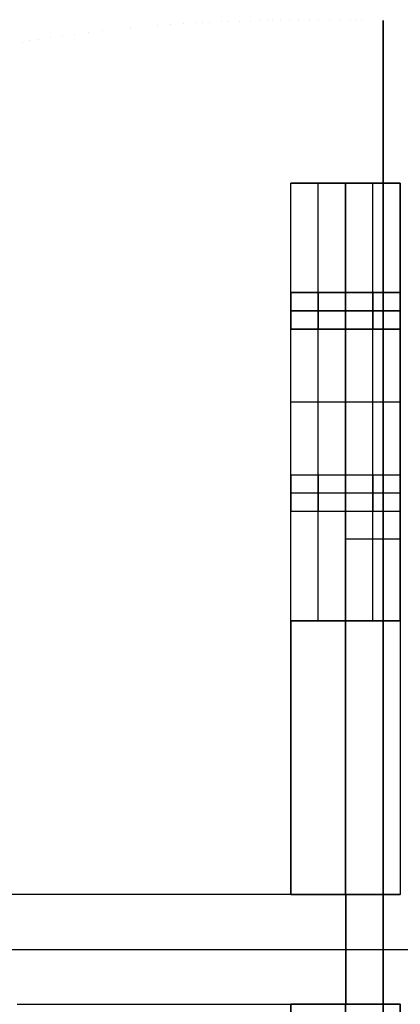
# Model space of a CAD drawing. Header units: millimetres. Extents: x -294 to 294, y -255 to 255.
# Tile 3 of 5: x -100 to 5, y -15 to 255. Entities that reach past the tile are written whole.
import ezdxf

# ---------------------------------------------------------------- set-up
doc = ezdxf.new("R2010")
doc.units = ezdxf.units.MM
doc.layers.add('Défaut', color=7, linetype='Continuous', true_color=0x000000)

msp = doc.modelspace()

# ---------------------------------------------------------------- linework, layer by layer
at = {"layer": 'Défaut'}
for p, q in [((0, -250.21, 330.13), (0, 254.71, 330.13)), ((0, 254.71, 370.13), (0, -250.21, 370.13)), ((-25.36, 90.09, 164.87), (-25.36, 210.09, 164.87)), ((4.64, 210.09, 164.87), (-25.36, 210.09, 164.87)), ((-17.86, 90.09, 329.87), (-17.86, 210.09, 329.87)), ((4.64, 210.09, 269.87), (-10.36, 210.09, 269.87)), ((-10.36, 210.09, 269.87), (-10.36, 90.09, 269.87)), ((-10.36, 210.09, -0.13), (-10.36, 90.09, -0.13)), ((-10.36, 210.09, -0.13), (-10.36, 210.09, 209.87)), ((-10.36, 90.09, 269.87), (-10.36, 210.09, 269.87)), ((-2.86, 210.09, 209.87), (-2.86, 210.09, 329.87)), ((-2.86, 90.09, 209.87), (-2.86, 210.09, 209.87)), ((4.64, 210.09, 269.87), (4.64, 15.09, 269.87)), ((4.64, 90.09, 104.87), (4.64, 210.09, 104.87)), ((-25.36, 170.09, 294.87), (-25.36, 180.09, 294.87)), ((4.64, 170.09, 294.87), (4.64, 180.09, 294.87)), ((-25.36, 175.09, 299.87), (-25.36, 175.09, 289.87)), ((4.64, 175.09, 299.87), (4.64, 175.09, 289.87)), ((4.64, 150.09, -0.13), (-25.36, 150.09, -0.13)), ((-25.36, 150.09, -0.13), (-25.36, 150.09, 329.87)), ((-10.36, 150.09, 329.87), (-25.36, 150.09, 329.87)), ((-10.36, 150.09, 329.87), (-10.36, 150.09, 209.87)), ((4.64, 150.09, 209.87), (-10.36, 150.09, 209.87)), ((-10.36, 150.09, 329.87), (-10.36, 150.09, 209.87)), ((4.64, 150.09, 209.87), (4.64, 150.09, -0.13)), ((-25.36, 120.09, 244.87), (-25.36, 130.09, 244.87)), ((4.64, 120.09, 244.87), (4.64, 130.09, 244.87)), ((-25.36, 125.09, 249.87), (-25.36, 125.09, 239.87)), ((4.64, 125.09, 249.87), (4.64, 125.09, 239.87)), ((-10.36, 112.59, 209.87), (4.64, 112.59, 209.87)), ((-10.36, 112.59, 329.87), (4.64, 112.59, 329.87)), ((4.64, 112.59, 209.87), (4.64, 112.59, 329.87)), ((-25.36, 90.09, 269.87), (-25.36, 15.09, 269.87)), ((-10.36, 90.09, 269.87), (-25.36, 90.09, 269.87)), ((-25.36, 90.09, 104.87), (4.64, 90.09, 104.87)), ((-25.36, 90.09, 269.87), (-10.36, 90.09, 269.87)), ((-17.86, 90.09, 209.87), (-17.86, 90.09, 329.87)), ((-17.86, 90.09, 209.87), (-17.86, 90.09, 329.87)), ((-10.36, 15.09, 209.87), (-10.36, 90.09, 209.87)), ((-10.36, 90.09, 329.87), (-10.36, 15.09, 329.87)), ((-10.36, 90.09, -0.13), (-10.36, 90.09, 209.87)), ((-25.36, 52.59, 329.87), (-25.36, 52.59, 209.87)), ((4.72, 15.09, 269.87), (-220.28, 15.09, 269.87)), ((-25.36, 15.09, 269.87), (4.64, 15.09, 269.87)), ((-10.36, 15.09, 209.87), (-10.36, 15.09, 329.87)), ((-10.28, 15.09, 329.87), (-10.28, -14.91, 329.87)), ((-10.28, -14.91, 209.87), (-10.28, 15.09, 209.87)), ((-292.57, 0, 330.13), (294.17, 0, 330.13)), ((-292.57, 0, 370.13), (294.17, 0, 370.13)), ((-220.28, 0.09, 329.87), (79.72, 0.09, 329.87)), ((-220.28, 0.09, 209.87), (79.72, 0.09, 209.87)), ((-100.28, -14.91, 269.87), (4.72, -14.91, 269.87)), ((-47.78, -14.91, 209.87), (-47.78, -14.91, 329.87)), ((4.64, -14.91, 269.87), (-25.36, -14.91, 269.87)), ((-25.36, -14.91, 269.87), (-25.36, -209.91, 269.87)), ((-10.36, -89.91, 209.87), (-10.36, -14.91, 209.87)), ((-10.36, -14.91, 209.87), (-10.36, -14.91, 329.87)), ((-10.36, -14.91, 329.87), (-10.36, -89.91, 329.87)), ((4.64, -14.91, 269.87), (4.64, -89.91, 269.87))]:
    msp.add_line(p, q, dxfattribs=at)
for points, degree in [([(-58.24, 253.69, 330.13), (-58.24, 253.69, 350.13), (-58.24, 253.69, 370.13)], 2), ([(-54.65, 253.92, 330.13), (-54.65, 253.92, 350.13), (-54.65, 253.92, 370.13)], 2), ([(-51.14, 254.1, 330.13), (-51.14, 254.1, 350.13), (-51.14, 254.1, 370.13)], 2), ([(-49.41, 254.18, 330.13), (-49.41, 254.18, 350.13), (-49.41, 254.18, 370.13)], 2), ([(-47.7, 254.25, 330.13), (-47.7, 254.25, 350.13), (-47.7, 254.25, 370.13)], 2), ([(-44.41, 254.36, 330.13), (-44.41, 254.36, 350.13), (-44.41, 254.36, 370.13)], 2), ([(-42.32, 254.41, 330.13), (-42.32, 254.41, 350.13), (-42.32, 254.41, 370.13)], 2), ([(-39.31, 254.47, 330.13), (-39.31, 254.47, 350.13), (-39.31, 254.47, 370.13)], 2), ([(-36.47, 254.52, 330.13), (-36.47, 254.52, 350.13), (-36.47, 254.52, 370.13)], 2), ([(-33.78, 254.55, 330.13), (-33.78, 254.55, 350.13), (-33.78, 254.55, 370.13)], 2), ([(-31.67, 254.58, 330.13), (-31.67, 254.58, 350.13), (-31.67, 254.58, 370.13)], 2), ([(-30.45, 254.59, 330.13), (-30.45, 254.59, 350.13), (-30.45, 254.59, 370.13)], 2), ([(-28.05, 254.63, 330.13), (-28.05, 254.63, 350.13), (-28.05, 254.63, 370.13)], 2), ([(-25.74, 254.67, 330.13), (-25.74, 254.67, 350.13), (-25.74, 254.67, 370.13)], 2), ([(-23.3, 254.72, 330.13), (-23.3, 254.72, 350.13), (-23.3, 254.72, 370.13)], 2), ([(-20.31, 254.78, 330.13), (-20.31, 254.78, 350.13), (-20.31, 254.78, 370.13)], 2), ([(-17.63, 254.83, 330.13), (-17.63, 254.83, 350.13), (-17.63, 254.83, 370.13)], 2), ([(-14.84, 254.87, 330.13), (-14.84, 254.87, 350.13), (-14.84, 254.87, 370.13)], 2), ([(-11.94, 254.89, 330.13), (-11.94, 254.89, 350.13), (-11.94, 254.89, 370.13)], 2), ([(-8.92, 254.89, 330.13), (-8.92, 254.89, 350.13), (-8.92, 254.89, 370.13)], 2), ([(-7.38, 254.88, 330.13), (-7.38, 254.88, 350.13), (-7.38, 254.88, 370.13)], 2), ([(-5.86, 254.86, 330.13), (-5.86, 254.86, 350.13), (-5.86, 254.86, 370.13)], 2), ([(0, 254.71, 330.13), (0, 254.71, 350.13), (0, 254.71, 370.13)], 2), ([(-80.86, 251.45, 330.13), (-80.86, 251.45, 350.13), (-80.86, 251.45, 370.13)], 2), ([(-76.94, 251.94, 330.13), (-76.94, 251.94, 350.13), (-76.94, 251.94, 370.13)], 2), ([(-69.31, 252.77, 330.13), (-69.31, 252.77, 350.13), (-69.31, 252.77, 370.13)], 2), ([(-61.87, 253.43, 330.13), (-61.87, 253.43, 350.13), (-61.87, 253.43, 370.13)], 2), ([(-98.99, 248.77, 330.13), (-98.99, 248.77, 350.13), (-98.99, 248.77, 370.13)], 2), ([(-97.07, 249.07, 330.13), (-97.07, 249.07, 350.13), (-97.07, 249.07, 370.13)], 2), ([(-94.34, 249.51, 330.13), (-94.34, 249.51, 350.13), (-94.34, 249.51, 370.13)], 2), ([(-91.31, 249.97, 330.13), (-91.31, 249.97, 350.13), (-91.31, 249.97, 370.13)], 2), ([(-88.02, 250.46, 330.13), (-88.02, 250.46, 350.13), (-88.02, 250.46, 370.13)], 2), ([(-84.52, 250.96, 330.13), (-84.52, 250.96, 350.13), (-84.52, 250.96, 370.13)], 2), ([(-25.36, 90.09, -0.13), (-25.36, 150.09, -0.13), (-25.36, 210.09, -0.13)], 2), ([(-25.36, 210.09, -0.13), (-10.36, 210.09, -0.13), (4.64, 210.09, -0.13)], 2), ([(-25.36, 90.09, 329.87), (-25.36, 150.09, 329.87), (-25.36, 210.09, 329.87)], 2), ([(-25.36, 210.09, 329.87), (-25.36, 210.09, 164.87), (-25.36, 210.09, -0.13)], 2), ([(-25.36, 210.09, 329.87), (-17.86, 210.09, 329.87), (-10.36, 210.09, 329.87)], 2), ([(-10.36, 210.09, 209.87), (-2.86, 210.09, 209.87), (4.64, 210.09, 209.87)], 2), ([(-10.36, 90.09, 209.87), (-10.36, 150.09, 209.87), (-10.36, 210.09, 209.87)], 2), ([(-10.36, 210.09, 329.87), (-2.86, 210.09, 329.87), (4.64, 210.09, 329.87)], 2), ([(-10.36, 210.09, 209.87), (-10.36, 210.09, 269.87), (-10.36, 210.09, 329.87)], 2), ([(-10.36, 210.09, 329.87), (-10.36, 150.09, 329.87), (-10.36, 90.09, 329.87)], 2), ([(-10.36, 210.09, 329.87), (-10.36, 210.09, 269.87), (-10.36, 210.09, 209.87)], 2), ([(-10.36, 210.09, 209.87), (-2.86, 210.09, 209.87), (4.64, 210.09, 209.87)], 2), ([(-10.36, 90.09, 329.87), (-10.36, 150.09, 329.87), (-10.36, 210.09, 329.87)], 2), ([(-10.36, 210.09, 209.87), (-10.36, 150.09, 209.87), (-10.36, 90.09, 209.87)], 2), ([(4.64, 210.09, 209.87), (4.64, 112.59, 209.87), (4.64, 15.09, 209.87)], 2), ([(4.64, 210.09, 329.87), (4.64, 210.09, 269.87), (4.64, 210.09, 209.87)], 2), ([(4.64, 210.09, 329.87), (4.64, 112.59, 329.87), (4.64, 15.09, 329.87)], 2), ([(4.64, 210.09, -0.13), (4.64, 150.09, -0.13), (4.64, 90.09, -0.13)], 2), ([(4.64, 210.09, -0.13), (4.64, 210.09, 104.87), (4.64, 210.09, 209.87)], 2), ([(4.64, 210.09, 209.87), (4.64, 150.09, 209.87), (4.64, 90.09, 209.87)], 2), ([(-25.36, 180.09, 294.87), (-20.36, 180.09, 294.87), (-15.36, 180.09, 294.87), (-10.36, 180.09, 294.87)], 3), ([(4.64, 180.09, 294.87), (-10.36, 180.09, 294.87), (-25.36, 180.09, 294.87)], 2), ([(-10.36, 180.09, 294.87), (-5.36, 180.09, 294.87), (-0.36, 180.09, 294.87), (4.64, 180.09, 294.87)], 3), ([(-25.36, 175.09, 299.87), (-20.36, 175.09, 299.87), (-15.36, 175.09, 299.87), (-10.36, 175.09, 299.87)], 3), ([(-25.36, 175.09, 289.87), (-20.36, 175.09, 289.87), (-15.36, 175.09, 289.87), (-10.36, 175.09, 289.87)], 3), ([(4.64, 175.09, 299.87), (-10.36, 175.09, 299.87), (-25.36, 175.09, 299.87)], 2), ([(4.64, 175.09, 289.87), (-10.36, 175.09, 289.87), (-25.36, 175.09, 289.87)], 2), ([(-10.36, 175.09, 299.87), (-5.36, 175.09, 299.87), (-0.36, 175.09, 299.87), (4.64, 175.09, 299.87)], 3), ([(-10.36, 175.09, 289.87), (-5.36, 175.09, 289.87), (-0.36, 175.09, 289.87), (4.64, 175.09, 289.87)], 3), ([(-25.36, 170.09, 294.87), (-20.36, 170.09, 294.87), (-15.36, 170.09, 294.87), (-10.36, 170.09, 294.87)], 3), ([(4.64, 170.09, 294.87), (-10.36, 170.09, 294.87), (-25.36, 170.09, 294.87)], 2), ([(-10.36, 170.09, 294.87), (-5.36, 170.09, 294.87), (-0.36, 170.09, 294.87), (4.64, 170.09, 294.87)], 3), ([(-10.36, 130.09, 244.87), (-15.36, 130.09, 244.87), (-20.36, 130.09, 244.87), (-25.36, 130.09, 244.87)], 3), ([(4.64, 130.09, 244.87), (-10.36, 130.09, 244.87), (-25.36, 130.09, 244.87)], 2), ([(4.64, 130.09, 244.87), (-0.36, 130.09, 244.87), (-5.36, 130.09, 244.87), (-10.36, 130.09, 244.87)], 3), ([(-10.36, 125.09, 239.87), (-15.36, 125.09, 239.87), (-20.36, 125.09, 239.87), (-25.36, 125.09, 239.87)], 3), ([(-10.36, 125.09, 249.87), (-15.36, 125.09, 249.87), (-20.36, 125.09, 249.87), (-25.36, 125.09, 249.87)], 3), ([(4.64, 125.09, 249.87), (-10.36, 125.09, 249.87), (-25.36, 125.09, 249.87)], 2), ([(4.64, 125.09, 239.87), (-10.36, 125.09, 239.87), (-25.36, 125.09, 239.87)], 2), ([(4.64, 125.09, 239.87), (-0.36, 125.09, 239.87), (-5.36, 125.09, 239.87), (-10.36, 125.09, 239.87)], 3), ([(4.64, 125.09, 249.87), (-0.36, 125.09, 249.87), (-5.36, 125.09, 249.87), (-10.36, 125.09, 249.87)], 3), ([(-10.36, 120.09, 244.87), (-15.36, 120.09, 244.87), (-20.36, 120.09, 244.87), (-25.36, 120.09, 244.87)], 3), ([(4.64, 120.09, 244.87), (-10.36, 120.09, 244.87), (-25.36, 120.09, 244.87)], 2), ([(4.64, 120.09, 244.87), (-0.36, 120.09, 244.87), (-5.36, 120.09, 244.87), (-10.36, 120.09, 244.87)], 3), ([(-25.36, 15.09, 209.87), (-25.36, 52.59, 209.87), (-25.36, 90.09, 209.87)], 2), ([(-25.36, 90.09, 209.87), (-17.86, 90.09, 209.87), (-10.36, 90.09, 209.87)], 2), ([(-10.36, 90.09, 329.87), (-17.86, 90.09, 329.87), (-25.36, 90.09, 329.87)], 2), ([(-25.36, 90.09, 329.87), (-25.36, 52.59, 329.87), (-25.36, 15.09, 329.87)], 2), ([(-25.36, 90.09, 329.87), (-25.36, 90.09, 269.87), (-25.36, 90.09, 209.87)], 2), ([(4.64, 90.09, -0.13), (-10.36, 90.09, -0.13), (-25.36, 90.09, -0.13)], 2), ([(-25.36, 90.09, -0.13), (-25.36, 90.09, 104.87), (-25.36, 90.09, 209.87)], 2), ([(-25.36, 90.09, 209.87), (-25.36, 90.09, 269.87), (-25.36, 90.09, 329.87)], 2), ([(-10.36, 90.09, 209.87), (-17.86, 90.09, 209.87), (-25.36, 90.09, 209.87)], 2), ([(-25.36, 90.09, 329.87), (-17.86, 90.09, 329.87), (-10.36, 90.09, 329.87)], 2), ([(-10.36, 90.09, 209.87), (-10.36, 90.09, 269.87), (-10.36, 90.09, 329.87)], 2), ([(4.64, 90.09, 209.87), (-2.86, 90.09, 209.87), (-10.36, 90.09, 209.87)], 2), ([(-10.36, 90.09, 209.87), (-10.36, 90.09, 269.87), (-10.36, 90.09, 329.87)], 2), ([(4.64, 90.09, 209.87), (4.64, 90.09, 104.87), (4.64, 90.09, -0.13)], 2), ([(4.72, 15.09, 329.87), (-107.78, 15.09, 329.87), (-220.28, 15.09, 329.87)], 2), ([(4.72, 15.09, 209.87), (-107.78, 15.09, 209.87), (-220.28, 15.09, 209.87)], 2), ([(4.64, 15.09, 209.87), (-10.36, 15.09, 209.87), (-25.36, 15.09, 209.87)], 2), ([(4.64, 15.09, 329.87), (-10.36, 15.09, 329.87), (-25.36, 15.09, 329.87)], 2), ([(-25.36, 15.09, 329.87), (-25.36, 15.09, 269.87), (-25.36, 15.09, 209.87)], 2), ([(4.64, 15.09, 209.87), (4.64, 15.09, 269.87), (4.64, 15.09, 329.87)], 2), ([(-100.28, -14.91, 329.87), (-47.78, -14.91, 329.87), (4.72, -14.91, 329.87)], 2), ([(-100.28, -14.91, 209.87), (-47.78, -14.91, 209.87), (4.72, -14.91, 209.87)], 2), ([(-25.36, -209.91, 209.87), (-25.36, -112.41, 209.87), (-25.36, -14.91, 209.87)], 2), ([(-25.36, -14.91, 209.87), (-10.36, -14.91, 209.87), (4.64, -14.91, 209.87)], 2), ([(-25.36, -14.91, 209.87), (-25.36, -14.91, 269.87), (-25.36, -14.91, 329.87)], 2), ([(-25.36, -14.91, 329.87), (-10.36, -14.91, 329.87), (4.64, -14.91, 329.87)], 2), ([(-25.36, -209.91, 329.87), (-25.36, -112.41, 329.87), (-25.36, -14.91, 329.87)], 2), ([(4.64, -14.91, 209.87), (4.64, -52.41, 209.87), (4.64, -89.91, 209.87)], 2), ([(4.64, -14.91, 329.87), (4.64, -14.91, 269.87), (4.64, -14.91, 209.87)], 2), ([(4.64, -89.91, 329.87), (4.64, -52.41, 329.87), (4.64, -14.91, 329.87)], 2)]:
    msp.add_open_spline(points, degree=degree, dxfattribs=at)
for points, knots in [([(-25.36, 170.09, 294.87), (-25.36, 170.09, 289.87), (-25.36, 175.09, 289.87), (-25.36, 180.09, 289.87), (-25.36, 180.09, 294.87), (-25.36, 180.09, 299.87), (-25.36, 175.09, 299.87), (-25.36, 170.09, 299.87), (-25.36, 170.09, 294.87)], [0, 0, 0, 10, 10, 20, 20, 30, 30, 40, 40, 40]), ([(-25.36, 170.09, 294.87), (-25.36, 170.09, 299.87), (-25.36, 175.09, 299.87), (-25.36, 180.09, 299.87), (-25.36, 180.09, 294.87), (-25.36, 180.09, 289.87), (-25.36, 175.09, 289.87), (-25.36, 170.09, 289.87), (-25.36, 170.09, 294.87)], [-40, -40, -40, -30, -30, -20, -20, -10, -10, 0, 0, 0]), ([(-17.86, 170.09, 294.87), (-17.86, 170.09, 299.87), (-17.86, 175.09, 299.87), (-17.86, 180.09, 299.87), (-17.86, 180.09, 294.87), (-17.86, 180.09, 289.87), (-17.86, 175.09, 289.87), (-17.86, 170.09, 289.87), (-17.86, 170.09, 294.87)], [-40, -40, -40, -30, -30, -20, -20, -10, -10, 0, 0, 0]), ([(-10.36, 170.09, 294.87), (-10.36, 170.09, 289.87), (-10.36, 175.09, 289.87), (-10.36, 180.09, 289.87), (-10.36, 180.09, 294.87), (-10.36, 180.09, 299.87), (-10.36, 175.09, 299.87), (-10.36, 170.09, 299.87), (-10.36, 170.09, 294.87)], [0, 0, 0, 10, 10, 20, 20, 30, 30, 40, 40, 40]), ([(-10.36, 170.09, 294.87), (-10.36, 170.09, 299.87), (-10.36, 175.09, 299.87), (-10.36, 180.09, 299.87), (-10.36, 180.09, 294.87), (-10.36, 180.09, 289.87), (-10.36, 175.09, 289.87), (-10.36, 170.09, 289.87), (-10.36, 170.09, 294.87)], [-40, -40, -40, -30, -30, -20, -20, -10, -10, 0, 0, 0]), ([(-10.36, 170.09, 294.87), (-10.36, 170.09, 299.87), (-10.36, 175.09, 299.87), (-10.36, 180.09, 299.87), (-10.36, 180.09, 294.87), (-10.36, 180.09, 289.87), (-10.36, 175.09, 289.87), (-10.36, 170.09, 289.87), (-10.36, 170.09, 294.87)], [-40, -40, -40, -30, -30, -20, -20, -10, -10, 0, 0, 0]), ([(-2.86, 170.09, 294.87), (-2.86, 170.09, 299.87), (-2.86, 175.09, 299.87), (-2.86, 180.09, 299.87), (-2.86, 180.09, 294.87), (-2.86, 180.09, 289.87), (-2.86, 175.09, 289.87), (-2.86, 170.09, 289.87), (-2.86, 170.09, 294.87)], [-40, -40, -40, -30, -30, -20, -20, -10, -10, 0, 0, 0]), ([(4.64, 170.09, 294.87), (4.64, 170.09, 299.87), (4.64, 175.09, 299.87), (4.64, 180.09, 299.87), (4.64, 180.09, 294.87), (4.64, 180.09, 289.87), (4.64, 175.09, 289.87), (4.64, 170.09, 289.87), (4.64, 170.09, 294.87)], [-40, -40, -40, -30, -30, -20, -20, -10, -10, 0, 0, 0]), ([(4.64, 170.09, 294.87), (4.64, 170.09, 299.87), (4.64, 175.09, 299.87), (4.64, 180.09, 299.87), (4.64, 180.09, 294.87), (4.64, 180.09, 289.87), (4.64, 175.09, 289.87), (4.64, 170.09, 289.87), (4.64, 170.09, 294.87)], [-40, -40, -40, -30, -30, -20, -20, -10, -10, 0, 0, 0]), ([(-25.36, 120.09, 244.87), (-25.36, 120.09, 239.87), (-25.36, 125.09, 239.87), (-25.36, 130.09, 239.87), (-25.36, 130.09, 244.87), (-25.36, 130.09, 249.87), (-25.36, 125.09, 249.87), (-25.36, 120.09, 249.87), (-25.36, 120.09, 244.87)], [-40, -40, -40, -30, -30, -20, -20, -10, -10, 0, 0, 0]), ([(-25.36, 120.09, 244.87), (-25.36, 120.09, 249.87), (-25.36, 125.09, 249.87), (-25.36, 130.09, 249.87), (-25.36, 130.09, 244.87), (-25.36, 130.09, 239.87), (-25.36, 125.09, 239.87), (-25.36, 120.09, 239.87), (-25.36, 120.09, 244.87)], [0, 0, 0, 10, 10, 20, 20, 30, 30, 40, 40, 40]), ([(-17.86, 120.09, 244.87), (-17.86, 120.09, 239.87), (-17.86, 125.09, 239.87), (-17.86, 130.09, 239.87), (-17.86, 130.09, 244.87), (-17.86, 130.09, 249.87), (-17.86, 125.09, 249.87), (-17.86, 120.09, 249.87), (-17.86, 120.09, 244.87)], [-40, -40, -40, -30, -30, -20, -20, -10, -10, 0, 0, 0]), ([(-10.36, 120.09, 244.87), (-10.36, 120.09, 239.87), (-10.36, 125.09, 239.87), (-10.36, 130.09, 239.87), (-10.36, 130.09, 244.87), (-10.36, 130.09, 249.87), (-10.36, 125.09, 249.87), (-10.36, 120.09, 249.87), (-10.36, 120.09, 244.87)], [-40, -40, -40, -30, -30, -20, -20, -10, -10, 0, 0, 0]), ([(-10.36, 120.09, 244.87), (-10.36, 120.09, 249.87), (-10.36, 125.09, 249.87), (-10.36, 130.09, 249.87), (-10.36, 130.09, 244.87), (-10.36, 130.09, 239.87), (-10.36, 125.09, 239.87), (-10.36, 120.09, 239.87), (-10.36, 120.09, 244.87)], [0, 0, 0, 10, 10, 20, 20, 30, 30, 40, 40, 40]), ([(-10.36, 120.09, 244.87), (-10.36, 120.09, 249.87), (-10.36, 125.09, 249.87), (-10.36, 130.09, 249.87), (-10.36, 130.09, 244.87), (-10.36, 130.09, 239.87), (-10.36, 125.09, 239.87), (-10.36, 120.09, 239.87), (-10.36, 120.09, 244.87)], [0, 0, 0, 10, 10, 20, 20, 30, 30, 40, 40, 40]), ([(-2.86, 120.09, 244.87), (-2.86, 120.09, 239.87), (-2.86, 125.09, 239.87), (-2.86, 130.09, 239.87), (-2.86, 130.09, 244.87), (-2.86, 130.09, 249.87), (-2.86, 125.09, 249.87), (-2.86, 120.09, 249.87), (-2.86, 120.09, 244.87)], [-40, -40, -40, -30, -30, -20, -20, -10, -10, 0, 0, 0]), ([(4.64, 120.09, 244.87), (4.64, 120.09, 249.87), (4.64, 125.09, 249.87), (4.64, 130.09, 249.87), (4.64, 130.09, 244.87), (4.64, 130.09, 239.87), (4.64, 125.09, 239.87), (4.64, 120.09, 239.87), (4.64, 120.09, 244.87)], [0, 0, 0, 10, 10, 20, 20, 30, 30, 40, 40, 40]), ([(4.64, 120.09, 244.87), (4.64, 120.09, 249.87), (4.64, 125.09, 249.87), (4.64, 130.09, 249.87), (4.64, 130.09, 244.87), (4.64, 130.09, 239.87), (4.64, 125.09, 239.87), (4.64, 120.09, 239.87), (4.64, 120.09, 244.87)], [0, 0, 0, 10, 10, 20, 20, 30, 30, 40, 40, 40])]:
    msp.add_rational_spline(points, [1, 0.707106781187, 1, 0.707106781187, 1, 0.707106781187, 1, 0.707106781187, 1], degree=2, knots=knots, dxfattribs=at)

doc.saveas('drawing.dxf')
